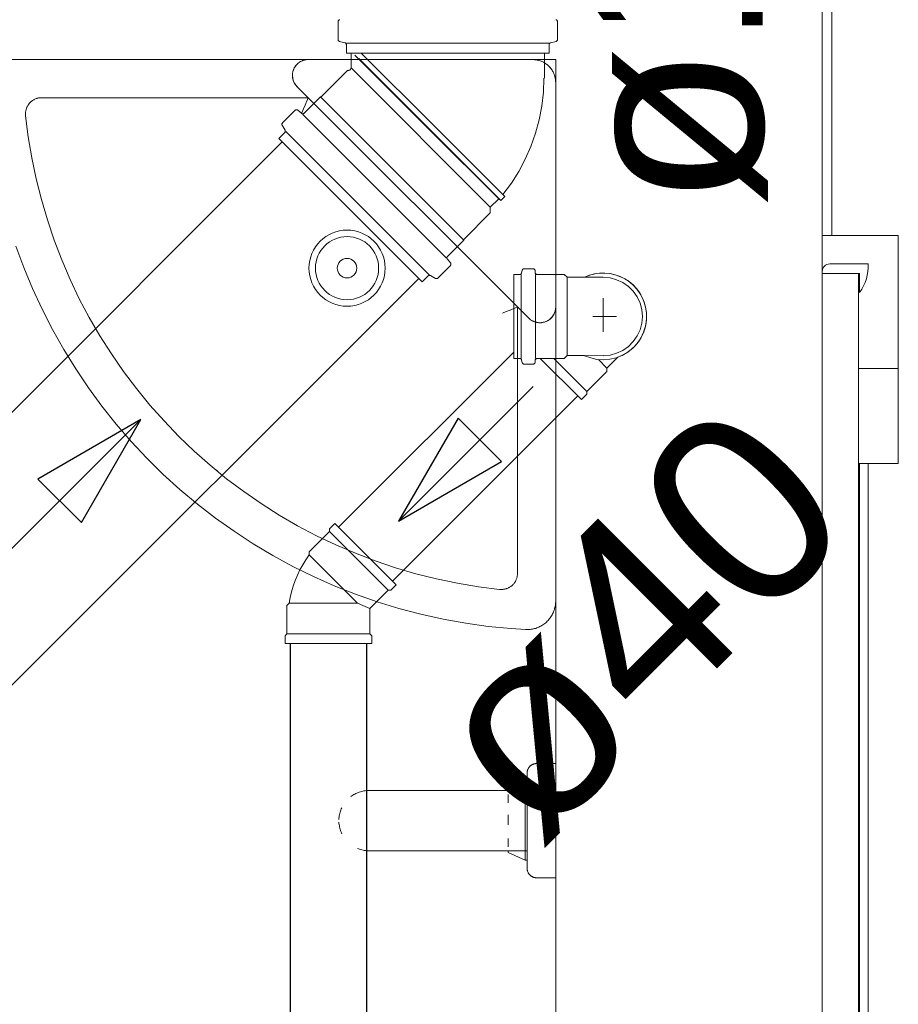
# Model space of a CAD drawing. Header units: millimetres. Extents: x 567 to 934, y -1 to 364.
# Tile 214 of 256: x 638.806 to 639.729, y 151.846 to 152.881. Entities that reach past the tile are written whole.
import ezdxf

# ---------------------------------------------------------------- set-up
doc = ezdxf.new("R2010")
doc.units = ezdxf.units.MM
doc.header["$MEASUREMENT"] = 0
doc.linetypes.add('NULL', pattern=[0])
doc.layers.add('ARQ FINA', color=8, linetype='Continuous')
for name, color, linetype, lineweight in [('Simbolos', 14, 'Continuous', 20), ('Simbolos_int', 14, 'Continuous', 15), ('TQ-Condutos', 14, 'Continuous', 25), ('TQ-Sentido conduto', 14, 'Continuous', 30), ('TQ-Textos conduto', 7, 'Continuous', 9)]:
    doc.layers.add(name, color=color, linetype=linetype, lineweight=lineweight)
doc.styles.add('Arial', font='arial.ttf')

msp = doc.modelspace()

# ---------------------------------------------------------------- linework, layer by layer
at = {"layer": 'ARQ FINA', "lineweight": 5}
for p, q in [((639.6494, 145.9955), (639.6494, 153.5955)), ((639.6594, 152.6544), (639.6594, 153.5755)), ((637.0494, 152.8391), (639.3694, 152.8391)), ((639.3694, 152.8391), (639.3694, 149.2391)), ((639.0976, 152.8109), (639.3411, 152.5674)), ((638.8294, 152.7991), (638.8287, 152.7991)), ((638.8294, 152.7991), (639.1094, 152.7991)), ((638.8124, 152.781), (638.8125, 152.7804)), ((639.6494, 152.6544), (639.7294, 152.6544)), ((639.7294, 152.6544), (639.7294, 152.5544)), ((639.6976, 152.6244), (639.6574, 152.6244)), ((639.6494, 152.6164), (639.6494, 152.6144)), ((639.6876, 152.6144), (639.6494, 152.6144)), ((639.6494, 152.6144), (639.6494, 146.6144)), ((639.6494, 152.6144), (639.6886, 152.6144)), ((639.6876, 146.6144), (639.6876, 152.6144)), ((639.6886, 152.6144), (639.6886, 152.5944)), ((639.3294, 152.5791), (639.3294, 152.2992)), ((639.7294, 152.5144), (639.7294, 152.5544)), ((639.6876, 152.5144), (639.7294, 152.5144)), ((639.7294, 152.5144), (639.7294, 152.4544)), ((639.7294, 152.4144), (639.7294, 152.4544)), ((639.0129, 152.4074), (639.0146, 152.406)), ((639.6876, 152.4144), (639.7294, 152.4144)), ((639.6886, 152.4144), (639.6886, 146.8144)), ((639.6976, 146.8144), (639.6976, 152.4144)), ((639.6977, 146.8144), (639.6977, 152.4144)), ((639.3294, 152.2986), (639.3294, 152.2992)), ((639.3105, 152.2822), (639.3112, 152.2822)), ((639.3694, 152.0991), (639.3494, 152.0991)), ((639.3374, 152.0808), (639.3194, 152.0724)), ((639.3394, 152.0808), (639.3374, 152.0808)), ((639.3374, 151.9975), (639.3374, 152.0808)), ((639.3394, 152.0808), (639.3374, 152.0808)), ((639.3394, 152.0708), (639.2794, 152.0708)), ((639.3194, 152.0579), (639.3194, 152.0667)), ((639.3194, 152.0346), (639.3194, 152.0454)), ((639.3194, 152.0116), (639.3194, 152.0204)), ((639.2794, 152.0074), (639.3394, 152.0074)), ((639.3194, 152.0058), (639.3194, 152.0066)), ((639.3194, 152.0058), (639.3374, 151.9975)), ((639.3374, 151.9975), (639.3394, 151.9975)), ((639.3374, 151.9975), (639.3394, 151.9975)), ((639.3494, 151.9791), (639.3694, 151.9791))]:
    msp.add_line(p, q, dxfattribs=at)
for points in [[(639.1094, 152.8391), (639.1087, 152.8391), (639.108, 152.8391), (639.1074, 152.839), (639.1067, 152.8389), (639.1061, 152.8388), (639.1054, 152.8387), (639.1048, 152.8385), (639.1042, 152.8383), (639.1035, 152.8381), (639.1029, 152.8378), (639.1023, 152.8376), (639.1017, 152.8373), (639.1011, 152.837), (639.1006, 152.8366), (639.1, 152.8363), (639.0995, 152.8359), (639.0989, 152.8355), (639.0984, 152.835), (639.098, 152.8346), (639.0975, 152.8341), (639.097, 152.8336), (639.0966, 152.8331), (639.0962, 152.8326), (639.0958, 152.8321), (639.0954, 152.8315), (639.0951, 152.831), (639.0948, 152.8304), (639.0945, 152.8298), (639.0942, 152.8292), (639.0939, 152.8286), (639.0937, 152.828), (639.0935, 152.8273), (639.0933, 152.8267), (639.0932, 152.826), (639.093, 152.8254), (639.0929, 152.8247), (639.0929, 152.8241), (639.0928, 152.8234), (639.0928, 152.8228), (639.0928, 152.8221), (639.0928, 152.8214), (639.0929, 152.8208), (639.093, 152.8201), (639.0931, 152.8195), (639.0932, 152.8188), (639.0934, 152.8182), (639.0936, 152.8175), (639.0938, 152.8169), (639.094, 152.8163), (639.0943, 152.8157), (639.0946, 152.8151), (639.0949, 152.8145), (639.0952, 152.8139), (639.0956, 152.8134), (639.096, 152.8128), (639.0964, 152.8123), (639.0968, 152.8118), (639.0972, 152.8113), (639.0976, 152.8109)], [(639.3694, 152.8151), (639.3693, 152.8161), (639.3693, 152.8171), (639.3692, 152.818), (639.3691, 152.819), (639.3689, 152.8199), (639.3687, 152.8209), (639.3684, 152.8218), (639.3681, 152.8227), (639.3678, 152.8236), (639.3675, 152.8245), (639.3671, 152.8254), (639.3667, 152.8262), (639.3662, 152.8271), (639.3657, 152.8279), (639.3652, 152.8287), (639.3646, 152.8295), (639.364, 152.8302), (639.3634, 152.831), (639.3628, 152.8317), (639.3621, 152.8324), (639.3614, 152.833), (639.3607, 152.8336), (639.3599, 152.8342), (639.3591, 152.8348), (639.3583, 152.8353), (639.3575, 152.8358), (639.3567, 152.8363), (639.3558, 152.8367), (639.3549, 152.8372), (639.3541, 152.8375), (639.3532, 152.8378), (639.3522, 152.8381), (639.3513, 152.8384), (639.3504, 152.8386), (639.3494, 152.8388), (639.3485, 152.8389), (639.3475, 152.839), (639.3466, 152.8391), (639.3456, 152.8391)], [(638.8125, 152.7804), (638.8124, 152.781), (638.8124, 152.7817), (638.8124, 152.7824), (638.8124, 152.7831), (638.8124, 152.7838), (638.8125, 152.7844), (638.8126, 152.7851), (638.8128, 152.7858), (638.8129, 152.7864), (638.8131, 152.7871), (638.8133, 152.7877), (638.8135, 152.7884), (638.8138, 152.789), (638.8141, 152.7896), (638.8144, 152.7902), (638.8147, 152.7908), (638.8151, 152.7914), (638.8155, 152.792), (638.8159, 152.7925), (638.8163, 152.793), (638.8168, 152.7935), (638.8172, 152.794), (638.8177, 152.7945), (638.8182, 152.795), (638.8187, 152.7954), (638.8193, 152.7958), (638.8198, 152.7962), (638.8204, 152.7966), (638.821, 152.7969), (638.8216, 152.7973), (638.8222, 152.7976), (638.8228, 152.7978), (638.8234, 152.7981), (638.8241, 152.7983), (638.8247, 152.7985), (638.8254, 152.7987), (638.8261, 152.7988), (638.8267, 152.7989), (638.8274, 152.799), (638.8281, 152.7991), (638.8288, 152.7991), (638.8294, 152.7991)], [(639.1027, 152.7831), (639.1045, 152.7873), (639.1061, 152.7911), (639.1068, 152.7929), (639.1074, 152.7945), (639.1085, 152.797), (639.1091, 152.7986), (639.1094, 152.7991)], [(638.8198, 152.7962), (638.8192, 152.7958), (638.8187, 152.7954), (638.8182, 152.7949), (638.8177, 152.7945), (638.8172, 152.794), (638.8167, 152.7935), (638.8163, 152.793), (638.8158, 152.7924), (638.8154, 152.7919), (638.8151, 152.7913), (638.8147, 152.7908), (638.8144, 152.7902)], [(639.3105, 152.2822), (639.2883, 152.285), (639.2662, 152.2887), (639.2443, 152.2933), (639.2225, 152.2987), (639.201, 152.305), (639.1798, 152.3122), (639.1589, 152.3202), (639.1383, 152.329), (639.1181, 152.3387), (639.0983, 152.3491), (639.0789, 152.3604), (639.06, 152.3724), (639.0416, 152.3851), (639.0237, 152.3986), (639.0063, 152.4128), (638.9896, 152.4276), (638.9734, 152.4431), (638.9579, 152.4593), (638.943, 152.476), (638.9289, 152.4934), (638.9154, 152.5113), (638.9026, 152.5297), (638.8906, 152.5486), (638.8794, 152.568), (638.8689, 152.5878), (638.8593, 152.608), (638.8505, 152.6286), (638.8425, 152.6495), (638.8353, 152.6707), (638.829, 152.6922), (638.8235, 152.7139), (638.819, 152.7359), (638.8153, 152.758), (638.8125, 152.7802), (638.8125, 152.7804)], [(638.8023, 152.6432), (638.8105, 152.6207), (638.8197, 152.5985), (638.8298, 152.5767), (638.8407, 152.5554), (638.8525, 152.5345), (638.8651, 152.514), (638.8785, 152.4941), (638.8927, 152.4748), (638.9076, 152.456), (638.9233, 152.4378), (638.9397, 152.4203), (638.9568, 152.4035), (638.9746, 152.3873), (638.993, 152.3719), (639.0119, 152.3572), (639.0315, 152.3433), (639.0516, 152.3302), (639.0722, 152.3179), (639.0933, 152.3064), (639.1148, 152.2958), (639.1367, 152.2861), (639.159, 152.2772), (639.1817, 152.2693), (639.2046, 152.2622), (639.2278, 152.2561), (639.2513, 152.2509), (639.2749, 152.2466), (639.2986, 152.2433), (639.3225, 152.241), (639.3378, 152.24)], [(639.3294, 152.5791), (639.3288, 152.5789), (639.3272, 152.5783), (639.3247, 152.5772), (639.3231, 152.5766), (639.3214, 152.5758), (639.3175, 152.5742), (639.3134, 152.5725)], [(639.3411, 152.5674), (639.3416, 152.567), (639.3421, 152.5665), (639.3426, 152.5661), (639.3431, 152.5657), (639.3436, 152.5653), (639.3442, 152.565), (639.3448, 152.5647), (639.3454, 152.5643), (639.346, 152.5641), (639.3466, 152.5638), (639.3472, 152.5636), (639.3478, 152.5633), (639.3485, 152.5632), (639.3491, 152.563), (639.3497, 152.5629), (639.3504, 152.5628), (639.3511, 152.5627), (639.3517, 152.5626), (639.3524, 152.5626), (639.353, 152.5626), (639.3537, 152.5626), (639.3544, 152.5627), (639.355, 152.5627), (639.3557, 152.5628), (639.3563, 152.563), (639.357, 152.5631), (639.3576, 152.5633), (639.3582, 152.5635), (639.3589, 152.5637), (639.3595, 152.564), (639.3601, 152.5643), (639.3607, 152.5646), (639.3612, 152.5649), (639.3618, 152.5652), (639.3624, 152.5656), (639.3629, 152.566), (639.3634, 152.5664), (639.3639, 152.5669), (639.3644, 152.5673), (639.3648, 152.5678), (639.3653, 152.5683), (639.3657, 152.5688), (639.3661, 152.5693), (639.3665, 152.5698), (639.3669, 152.5704), (639.3672, 152.571), (639.3675, 152.5716), (639.3678, 152.5721), (639.3681, 152.5728), (639.3683, 152.5734), (639.3685, 152.574), (639.3687, 152.5746), (639.3689, 152.5753), (639.369, 152.5759), (639.3692, 152.5766), (639.3693, 152.5772), (639.3693, 152.5779), (639.3694, 152.5785), (639.3694, 152.5791)], [(639.3294, 152.2992), (639.3294, 152.2985), (639.3293, 152.2979), (639.3292, 152.2972), (639.3291, 152.2965), (639.329, 152.2958), (639.3289, 152.2952), (639.3287, 152.2945), (639.3285, 152.2939), (639.3283, 152.2932), (639.328, 152.2926), (639.3277, 152.292), (639.3274, 152.2913), (639.3271, 152.2907), (639.3268, 152.2902), (639.3264, 152.2896), (639.326, 152.289), (639.3256, 152.2885), (639.3251, 152.288), (639.3247, 152.2875), (639.3242, 152.287), (639.3237, 152.2865), (639.3232, 152.2861), (639.3226, 152.2856), (639.3221, 152.2852), (639.3215, 152.2849), (639.3209, 152.2845), (639.3203, 152.2842), (639.3197, 152.2839), (639.3191, 152.2836), (639.3185, 152.2833), (639.3178, 152.2831), (639.3172, 152.2829), (639.3165, 152.2827), (639.3159, 152.2825), (639.3152, 152.2824), (639.3145, 152.2823), (639.3138, 152.2822), (639.3132, 152.2822), (639.3125, 152.2822), (639.3118, 152.2822), (639.3111, 152.2822), (639.3105, 152.2822)], [(639.3204, 152.2842), (639.321, 152.2845), (639.3216, 152.2849), (639.3221, 152.2853), (639.3227, 152.2857), (639.3232, 152.2861), (639.3237, 152.2866), (639.3242, 152.287), (639.3247, 152.2875), (639.3252, 152.288), (639.3256, 152.2885), (639.326, 152.2891), (639.3264, 152.2896)], [(639.3378, 152.24), (639.339, 152.2399), (639.3402, 152.2399), (639.3414, 152.24), (639.3426, 152.2401), (639.3438, 152.2403), (639.345, 152.2405), (639.3461, 152.2407), (639.3473, 152.241), (639.3484, 152.2413), (639.3496, 152.2417), (639.3507, 152.2422), (639.3518, 152.2426), (639.3529, 152.2432), (639.3539, 152.2437), (639.355, 152.2443), (639.356, 152.245), (639.357, 152.2456), (639.3579, 152.2464), (639.3589, 152.2471), (639.3598, 152.2479), (639.3606, 152.2488), (639.3614, 152.2496), (639.3622, 152.2505), (639.363, 152.2515), (639.3637, 152.2524), (639.3644, 152.2534), (639.365, 152.2544), (639.3656, 152.2555), (639.3662, 152.2565), (639.3667, 152.2576), (639.3672, 152.2587), (639.3676, 152.2598), (639.368, 152.261), (639.3683, 152.2621), (639.3686, 152.2633), (639.3689, 152.2645), (639.3691, 152.2656), (639.3692, 152.2668), (639.3693, 152.268), (639.3694, 152.2692), (639.3694, 152.2699)], [(639.3394, 152.0891), (639.3394, 152.0895), (639.3394, 152.0899), (639.3394, 152.0903), (639.3395, 152.0907), (639.3396, 152.0911), (639.3397, 152.0915), (639.3398, 152.0919), (639.3399, 152.0923), (639.34, 152.0927), (639.3402, 152.093), (639.3403, 152.0934), (639.3405, 152.0938), (639.3407, 152.0941), (639.3409, 152.0945), (639.3411, 152.0948), (639.3413, 152.0951), (639.3416, 152.0954), (639.3418, 152.0957), (639.3421, 152.096), (639.3424, 152.0963), (639.3427, 152.0966), (639.343, 152.0969), (639.3433, 152.0971), (639.3436, 152.0973), (639.344, 152.0976), (639.3443, 152.0978), (639.3447, 152.098), (639.345, 152.0981), (639.3454, 152.0983), (639.3457, 152.0985), (639.3461, 152.0986), (639.3465, 152.0987), (639.3469, 152.0988), (639.3473, 152.0989), (639.3477, 152.099), (639.3481, 152.0991), (639.3485, 152.0991), (639.3489, 152.0991), (639.3493, 152.0991), (639.3494, 152.0991)], [(639.3394, 152.0903), (639.3395, 152.0907), (639.3396, 152.0911), (639.3397, 152.0915), (639.3398, 152.0919), (639.3399, 152.0923), (639.34, 152.0927), (639.3402, 152.093), (639.3403, 152.0934), (639.3405, 152.0938), (639.3407, 152.0941), (639.3409, 152.0945), (639.3411, 152.0948), (639.3413, 152.0951), (639.3416, 152.0954), (639.3418, 152.0957), (639.3421, 152.096), (639.3424, 152.0963), (639.3427, 152.0966), (639.343, 152.0969), (639.3433, 152.0971), (639.3436, 152.0973), (639.344, 152.0976), (639.3443, 152.0978), (639.3447, 152.098), (639.345, 152.0981), (639.3454, 152.0983), (639.3457, 152.0985), (639.3461, 152.0986), (639.3465, 152.0987), (639.3469, 152.0988), (639.3473, 152.0989), (639.3477, 152.099), (639.3481, 152.0991), (639.3485, 152.0991)], [(639.3394, 152.0798), (639.3394, 152.0809), (639.3394, 152.082), (639.3394, 152.083), (639.3394, 152.0839), (639.3394, 152.0848), (639.3394, 152.0856), (639.3394, 152.0863), (639.3394, 152.0869), (639.3394, 152.0874), (639.3394, 152.0879), (639.3394, 152.0883), (639.3394, 152.0886), (639.3394, 152.0889), (639.3394, 152.0891), (639.3394, 152.0891), (639.3394, 152.0891)], [(639.3394, 152.0891), (639.3394, 152.0891), (639.3394, 152.089), (639.3394, 152.0888), (639.3394, 152.0885), (639.3394, 152.0882), (639.3394, 152.0877), (639.3394, 152.0872), (639.3394, 152.0866), (639.3394, 152.0859), (639.3394, 152.0852), (639.3394, 152.0844), (639.3394, 152.0835), (639.3394, 152.0825), (639.3394, 152.0815), (639.3394, 152.0804), (639.3394, 152.0793), (639.3394, 152.078), (639.3394, 152.0767), (639.3394, 152.0754), (639.3394, 152.074), (639.3394, 152.0725), (639.3394, 152.071), (639.3394, 152.0694), (639.3394, 152.0678), (639.3394, 152.0662), (639.3394, 152.0645), (639.3394, 152.0627), (639.3394, 152.0609), (639.3394, 152.0591), (639.3394, 152.0573), (639.3394, 152.0554), (639.3394, 152.0535), (639.3394, 152.0516), (639.3394, 152.0496), (639.3394, 152.0476), (639.3394, 152.0457), (639.3394, 152.0437), (639.3394, 152.0417), (639.3394, 152.0397), (639.3394, 152.0377), (639.3394, 152.0357), (639.3394, 152.0337), (639.3394, 152.0317), (639.3394, 152.0297), (639.3394, 152.0278), (639.3394, 152.0258), (639.3394, 152.0239), (639.3394, 152.022), (639.3394, 152.0202), (639.3394, 152.0183), (639.3394, 152.0165), (639.3394, 152.0148), (639.3394, 152.013), (639.3394, 152.0114), (639.3394, 152.0097), (639.3394, 152.0081), (639.3394, 152.0066), (639.3394, 152.0051), (639.3394, 152.0037), (639.3394, 152.0023), (639.3394, 152.001), (639.3394, 151.9997), (639.3394, 151.9985), (639.3394, 151.9974), (639.3394, 151.9963), (639.3394, 151.9953), (639.3394, 151.9944), (639.3394, 151.9935), (639.3394, 151.9927), (639.3394, 151.992), (639.3394, 151.9914), (639.3394, 151.9908), (639.3394, 151.9904), (639.3394, 151.99), (639.3394, 151.9896), (639.3394, 151.9894), (639.3394, 151.9892), (639.3394, 151.9892), (639.3394, 151.9891)], [(639.3394, 152.0844), (639.3394, 152.0835), (639.3394, 152.0825), (639.3394, 152.0815), (639.3394, 152.0804), (639.3394, 152.0793)], [(639.3394, 152.0798), (639.3394, 152.0809), (639.3394, 152.082), (639.3394, 152.083), (639.3394, 152.0839)], [(639.1541, 152.0644), (639.1551, 152.0651), (639.1562, 152.0658), (639.1573, 152.0665), (639.1584, 152.0671), (639.1595, 152.0677), (639.1606, 152.0682), (639.1618, 152.0687), (639.163, 152.0691), (639.1642, 152.0695), (639.1654, 152.0699), (639.1667, 152.0701), (639.1679, 152.0704), (639.1692, 152.0706), (639.1704, 152.0707), (639.1717, 152.0708), (639.173, 152.0708), (639.1733, 152.0708)], [(639.2794, 152.0708), (639.2751, 152.0708), (639.2709, 152.0708), (639.2667, 152.0708), (639.2625, 152.0708), (639.2583, 152.0708), (639.2542, 152.0708), (639.2501, 152.0708), (639.246, 152.0708), (639.242, 152.0708), (639.2381, 152.0708), (639.2342, 152.0708), (639.2304, 152.0708), (639.2267, 152.0708), (639.223, 152.0708), (639.2195, 152.0708), (639.216, 152.0708), (639.2127, 152.0708), (639.2094, 152.0708), (639.2063, 152.0708), (639.2033, 152.0708), (639.2004, 152.0708), (639.1976, 152.0708), (639.195, 152.0708), (639.1925, 152.0708), (639.1901, 152.0708), (639.1879, 152.0708), (639.1858, 152.0708), (639.1839, 152.0708), (639.1821, 152.0708), (639.1805, 152.0708), (639.179, 152.0708), (639.1778, 152.0708), (639.1766, 152.0708), (639.1756, 152.0708), (639.1748, 152.0708), (639.1742, 152.0708), (639.1737, 152.0708), (639.1734, 152.0708), (639.1733, 152.0708), (639.1733, 152.0708)], [(639.1733, 152.0708), (639.1734, 152.0708), (639.1736, 152.0708), (639.1741, 152.0708), (639.1747, 152.0708), (639.1754, 152.0708), (639.1763, 152.0708), (639.1774, 152.0708), (639.1787, 152.0708), (639.1801, 152.0708), (639.1817, 152.0708), (639.1834, 152.0708), (639.1853, 152.0708), (639.1873, 152.0708), (639.1895, 152.0708), (639.1918, 152.0708), (639.1943, 152.0708), (639.1969, 152.0708), (639.1996, 152.0708), (639.2025, 152.0708), (639.2055, 152.0708), (639.2086, 152.0708), (639.2118, 152.0708), (639.2151, 152.0708), (639.2185, 152.0708), (639.2221, 152.0708), (639.2257, 152.0708), (639.2294, 152.0708), (639.2332, 152.0708), (639.237, 152.0708), (639.2409, 152.0708), (639.2449, 152.0708), (639.249, 152.0708), (639.253, 152.0708), (639.2572, 152.0708), (639.2613, 152.0708), (639.2655, 152.0708), (639.2697, 152.0708), (639.274, 152.0708), (639.2782, 152.0708)], [(639.1416, 152.0404), (639.1417, 152.0417), (639.1418, 152.0429), (639.142, 152.0442), (639.1422, 152.0454), (639.1425, 152.0467), (639.1428, 152.0479), (639.1432, 152.0491), (639.1436, 152.0503), (639.1441, 152.0515), (639.1446, 152.0526)], [(639.1448, 152.0253), (639.1442, 152.0265), (639.1438, 152.0277), (639.1433, 152.0289), (639.1429, 152.0301), (639.1426, 152.0313), (639.1423, 152.0325), (639.1421, 152.0338), (639.1419, 152.035), (639.1417, 152.0363), (639.1416, 152.0375)], [(639.1733, 152.0074), (639.172, 152.0075), (639.1708, 152.0075), (639.1695, 152.0077), (639.1682, 152.0079), (639.167, 152.0081), (639.1658, 152.0084), (639.1645, 152.0087), (639.1633, 152.0091), (639.1621, 152.0095), (639.161, 152.0099)], [(639.1733, 152.0074), (639.1734, 152.0074), (639.1736, 152.0074), (639.1741, 152.0074), (639.1747, 152.0074), (639.1754, 152.0074), (639.1763, 152.0074), (639.1774, 152.0074), (639.1787, 152.0074), (639.1801, 152.0074), (639.1817, 152.0074), (639.1834, 152.0074), (639.1853, 152.0074), (639.1873, 152.0074), (639.1895, 152.0074), (639.1918, 152.0074), (639.1943, 152.0074), (639.1969, 152.0074), (639.1996, 152.0074), (639.2025, 152.0074), (639.2055, 152.0074), (639.2086, 152.0074), (639.2118, 152.0074), (639.2151, 152.0074), (639.2185, 152.0074), (639.2221, 152.0074), (639.2257, 152.0074), (639.2294, 152.0074), (639.2332, 152.0074), (639.237, 152.0074), (639.2409, 152.0074), (639.2449, 152.0074), (639.249, 152.0074), (639.253, 152.0074), (639.2572, 152.0074), (639.2613, 152.0074), (639.2655, 152.0074), (639.2697, 152.0074), (639.274, 152.0074), (639.2782, 152.0074), (639.2794, 152.0074)], [(639.2004, 152.0074), (639.1976, 152.0074), (639.195, 152.0074), (639.1925, 152.0074), (639.1901, 152.0074), (639.1879, 152.0074), (639.1858, 152.0074), (639.1839, 152.0074), (639.1821, 152.0074), (639.1805, 152.0074), (639.179, 152.0074), (639.1778, 152.0074), (639.1766, 152.0074), (639.1756, 152.0074), (639.1748, 152.0074), (639.1742, 152.0074), (639.1737, 152.0074), (639.1734, 152.0074), (639.1733, 152.0074), (639.1733, 152.0074)], [(639.2794, 152.0074), (639.2751, 152.0074), (639.2709, 152.0074), (639.2667, 152.0074), (639.2625, 152.0074), (639.2583, 152.0074), (639.2542, 152.0074), (639.2501, 152.0074), (639.246, 152.0074), (639.242, 152.0074), (639.2381, 152.0074), (639.2342, 152.0074), (639.2304, 152.0074), (639.2267, 152.0074)], [(639.3394, 151.9891), (639.3394, 151.9892), (639.3394, 151.9893), (639.3394, 151.9895), (639.3394, 151.9898), (639.3394, 151.9901), (639.3394, 151.9906), (639.3394, 151.9911), (639.3394, 151.9917), (639.3394, 151.9924), (639.3394, 151.9931), (639.3394, 151.9939), (639.3394, 151.9948), (639.3394, 151.9958), (639.3394, 151.9968), (639.3394, 151.9979), (639.3394, 151.999)], [(639.3394, 151.9939), (639.3394, 151.9948), (639.3394, 151.9958), (639.3394, 151.9968), (639.3394, 151.9979), (639.3394, 151.999)], [(639.3394, 151.9985), (639.3394, 151.9974), (639.3394, 151.9963), (639.3394, 151.9953), (639.3394, 151.9944)], [(639.3494, 151.9791), (639.349, 151.9792), (639.3486, 151.9792), (639.3482, 151.9792), (639.3478, 151.9793), (639.3474, 151.9793), (639.347, 151.9794), (639.3466, 151.9795), (639.3462, 151.9797), (639.3458, 151.9798), (639.3455, 151.9799), (639.3451, 151.9801), (639.3447, 151.9803), (639.3444, 151.9805), (639.3441, 151.9807), (639.3437, 151.9809), (639.3434, 151.9811), (639.3431, 151.9814), (639.3428, 151.9816), (639.3425, 151.9819), (639.3422, 151.9822), (639.3419, 151.9825), (639.3417, 151.9828), (639.3414, 151.9831), (639.3412, 151.9834), (639.341, 151.9837), (639.3407, 151.9841), (639.3405, 151.9844), (639.3404, 151.9848), (639.3402, 151.9852), (639.34, 151.9855), (639.3399, 151.9859), (639.3398, 151.9863), (639.3397, 151.9867), (639.3396, 151.9871), (639.3395, 151.9874), (639.3395, 151.9878), (639.3394, 151.9882), (639.3394, 151.9886), (639.3394, 151.989), (639.3394, 151.9891)], [(639.3486, 151.9792), (639.3482, 151.9792), (639.3478, 151.9793), (639.3474, 151.9793), (639.347, 151.9794), (639.3466, 151.9795), (639.3462, 151.9797), (639.3458, 151.9798), (639.3455, 151.9799), (639.3451, 151.9801), (639.3447, 151.9803), (639.3444, 151.9805), (639.3441, 151.9807), (639.3437, 151.9809), (639.3434, 151.9811), (639.3431, 151.9814), (639.3428, 151.9816), (639.3425, 151.9819), (639.3422, 151.9822), (639.3419, 151.9825), (639.3417, 151.9828), (639.3414, 151.9831), (639.3412, 151.9834), (639.341, 151.9837), (639.3407, 151.9841), (639.3405, 151.9844), (639.3404, 151.9848), (639.3402, 151.9852), (639.34, 151.9855), (639.3399, 151.9859), (639.3398, 151.9863), (639.3397, 151.9867), (639.3396, 151.9871), (639.3395, 151.9874), (639.3395, 151.9878)]]:
    msp.add_lwpolyline(points, dxfattribs=at)
for centre, radius, start, end in [((639.1094, 152.8226), 0.0166, 90, 156.6438), ((639.3454, 152.8151), 0.024, 75, 90), ((639.3454, 152.8151), 0.024, 30, 60), ((639.1094, 152.8226), 0.0166, 156.6438, 225), ((639.3454, 152.8151), 0.024, 0, 15), ((639.1502, 152.6199), 0.04, 90, 270), ((639.1502, 152.6199), 0.04, 0, 180), ((639.1502, 152.6199), 0.04, 270, 90), ((639.1502, 152.6199), 0.0332, 0, 180), ((639.1502, 152.6199), 0.0103, 0, 180), ((639.6574, 152.6164), 0.00799, 90, 180), ((639.6535, 152.6213), 0.0442, 322.5606, 4.0606), ((639.1502, 152.6199), 0.04, 180, 0), ((639.1502, 152.6199), 0.0332, 180, 0), ((639.1502, 152.6199), 0.0103, 180, 360), ((639.3528, 152.5791), 0.0166, 293.3562, 0), ((639.3528, 152.5791), 0.0166, 225, 293.3562)]:
    msp.add_arc(centre, radius, start, end, dxfattribs=at)
at = {"layer": 'Simbolos'}
for p, q in [((639.1407, 152.8602), (639.1407, 152.8791)), ((639.3713, 152.8602), (639.3713, 152.8791)), ((639.1422, 152.8583), (639.148, 152.8567)), ((639.1495, 152.8459), (639.1495, 152.8548)), ((639.3625, 152.8459), (639.3625, 152.8548)), ((639.3698, 152.8583), (639.364, 152.8567)), ((639.3625, 152.8459), (639.1495, 152.8459)), ((639.1544, 152.8308), (639.1544, 152.8459)), ((639.3576, 152.8195), (639.3576, 152.8459)), ((639.1229, 152.7999), (639.1508, 152.8278)), ((639.1508, 152.8278), (639.1514, 152.8278)), ((639.1051, 152.7828), (639.1222, 152.7999)), ((639.1222, 152.7999), (639.1229, 152.7999)), ((639.0824, 152.7725), (639.0957, 152.7859)), ((639.0984, 152.786), (639.1024, 152.7827)), ((639.082, 152.7701), (639.0851, 152.7648)), ((639.0785, 152.7561), (639.0847, 152.7624)), ((639.3095, 152.6929), (639.2376, 152.7647)), ((639.2291, 152.6055), (639.0785, 152.7561)), ((639.3118, 152.6909), (639.3159, 152.6951)), ((639.314, 152.6974), (639.3159, 152.6951)), ((639.3007, 152.6841), (639.3095, 152.6929)), ((639.3095, 152.6929), (639.3118, 152.6909)), ((639.2728, 152.6499), (639.3007, 152.6779)), ((639.3007, 152.6779), (639.3007, 152.6841)), ((639.2557, 152.6322), (639.2728, 152.6492)), ((639.2728, 152.6492), (639.2728, 152.6499)), ((639.2454, 152.6094), (639.2588, 152.6228)), ((639.2589, 152.6255), (639.2556, 152.6295)), ((639.243, 152.6091), (639.2378, 152.6121)), ((639.3254, 152.525), (639.3254, 152.6133)), ((639.3254, 152.6133), (639.3316, 152.6132)), ((639.3343, 152.6178), (639.3335, 152.6147)), ((639.3363, 152.6193), (639.3458, 152.6193)), ((639.3478, 152.6174), (639.348, 152.6151)), ((639.35, 152.6132), (639.3784, 152.6132)), ((639.3784, 152.6132), (639.3813, 152.6103)), ((639.2291, 152.6055), (639.2353, 152.6118)), ((639.3998, 152.6103), (639.3813, 152.6103)), ((639.4194, 152.6104), (639.3998, 152.6103)), ((639.3254, 152.525), (639.3316, 152.5251)), ((639.3343, 152.5205), (639.3335, 152.5236)), ((639.3363, 152.519), (639.3458, 152.519)), ((639.3478, 152.5209), (639.348, 152.5232)), ((639.35, 152.5251), (639.3784, 152.5251)), ((639.3965, 152.4817), (639.3532, 152.5251)), ((639.3784, 152.5251), (639.3813, 152.528)), ((639.3998, 152.528), (639.3813, 152.528)), ((639.4194, 152.5279), (639.3998, 152.528)), ((639.4347, 152.5262), (639.4233, 152.5149)), ((639.4021, 152.4902), (639.4233, 152.5114)), ((639.4233, 152.5114), (639.4233, 152.5149)), ((639.4021, 152.4874), (639.4021, 152.4902)), ((639.3965, 152.4817), (639.4021, 152.4874)), ((639.1316, 152.343), (639.1104, 152.3218)), ((639.1373, 152.3515), (639.1316, 152.3459)), ((639.1316, 152.3459), (639.1316, 152.343)), ((639.2017, 152.287), (639.1373, 152.3515)), ((639.1104, 152.3218), (639.1104, 152.3184)), ((639.1933, 152.2814), (639.1742, 152.2623)), ((639.1961, 152.2814), (639.1933, 152.2814)), ((639.2017, 152.287), (639.1961, 152.2814)), ((639.087, 152.2654), (639.0894, 152.2678)), ((639.087, 152.2354), (639.087, 152.2654)), ((639.1742, 152.2354), (639.1742, 152.2623)), ((639.085, 152.2334), (639.087, 152.2354)), ((639.085, 152.2254), (639.085, 152.2334)), ((639.1762, 152.2334), (639.1742, 152.2354)), ((639.1762, 152.2254), (639.1762, 152.2334)), ((639.1762, 152.2254), (639.085, 152.2254))]:
    msp.add_line(p, q, dxfattribs=at)
for points in [[(639.1425, 152.8811), (639.1422, 152.881), (639.1419, 152.8809), (639.1416, 152.8808), (639.1414, 152.8806), (639.1411, 152.8803), (639.1409, 152.88), (639.1408, 152.8797), (639.1407, 152.8794), (639.1407, 152.8791)], [(639.3713, 152.8791), (639.3713, 152.8794), (639.3712, 152.8797), (639.3711, 152.88), (639.3709, 152.8803), (639.3707, 152.8806), (639.3704, 152.8808), (639.3701, 152.8809), (639.3698, 152.881), (639.3695, 152.8811)], [(639.1407, 152.8602), (639.1407, 152.8599), (639.1408, 152.8596), (639.1409, 152.8593), (639.141, 152.8591), (639.1412, 152.8589), (639.1414, 152.8587), (639.1417, 152.8585), (639.1419, 152.8584), (639.1422, 152.8583)], [(639.1495, 152.8548), (639.1495, 152.855), (639.1494, 152.8553), (639.1493, 152.8556), (639.1492, 152.8559), (639.149, 152.8561), (639.1488, 152.8563), (639.1486, 152.8565), (639.1483, 152.8566), (639.148, 152.8567)], [(639.364, 152.8567), (639.3637, 152.8566), (639.3635, 152.8565), (639.3632, 152.8563), (639.363, 152.8561), (639.3628, 152.8559), (639.3627, 152.8556), (639.3626, 152.8553), (639.3625, 152.855), (639.3625, 152.8548)], [(639.3698, 152.8583), (639.3701, 152.8584), (639.3704, 152.8585), (639.3706, 152.8587), (639.3708, 152.8589), (639.371, 152.8591), (639.3711, 152.8593), (639.3712, 152.8596), (639.3713, 152.8599), (639.3713, 152.8602)], [(639.1514, 152.8278), (639.1519, 152.8278), (639.1524, 152.828), (639.1529, 152.8282), (639.1533, 152.8285), (639.1537, 152.8289), (639.154, 152.8293), (639.1542, 152.8298), (639.1544, 152.8303), (639.1544, 152.8308)], [(639.314, 152.6974), (639.3228, 152.7091), (639.3306, 152.7215), (639.3375, 152.7345), (639.3434, 152.7479), (639.3483, 152.7617), (639.3522, 152.7758), (639.3549, 152.7903), (639.3566, 152.8048), (639.3571, 152.8195)], [(639.0984, 152.786), (639.0982, 152.7862), (639.0979, 152.7863), (639.0975, 152.7864), (639.0972, 152.7864), (639.0969, 152.7864), (639.0966, 152.7864), (639.0963, 152.7862), (639.096, 152.7861), (639.0957, 152.7859)], [(639.1024, 152.7827), (639.1027, 152.7825), (639.1029, 152.7823), (639.1033, 152.7822), (639.1036, 152.7822), (639.1039, 152.7822), (639.1042, 152.7823), (639.1045, 152.7824), (639.1048, 152.7826), (639.1051, 152.7828)], [(639.0824, 152.7725), (639.0822, 152.7723), (639.082, 152.772), (639.0819, 152.7718), (639.0818, 152.7715), (639.0818, 152.7712), (639.0818, 152.7709), (639.0818, 152.7706), (639.0819, 152.7703), (639.082, 152.7701)], [(639.0847, 152.7624), (639.0849, 152.7626), (639.0851, 152.7629), (639.0852, 152.7632), (639.0853, 152.7634), (639.0853, 152.7637), (639.0853, 152.764), (639.0853, 152.7643), (639.0852, 152.7646), (639.0851, 152.7648)], [(639.2557, 152.6322), (639.2555, 152.6319), (639.2553, 152.6316), (639.2552, 152.6313), (639.2551, 152.631), (639.2551, 152.6307), (639.2552, 152.6303), (639.2552, 152.63), (639.2554, 152.6297), (639.2556, 152.6295)], [(639.2588, 152.6228), (639.259, 152.623), (639.2592, 152.6233), (639.2593, 152.6236), (639.2594, 152.624), (639.2594, 152.6243), (639.2593, 152.6246), (639.2592, 152.6249), (639.2591, 152.6252), (639.2589, 152.6255)], [(639.2378, 152.6121), (639.2375, 152.6123), (639.2372, 152.6123), (639.2369, 152.6124), (639.2366, 152.6124), (639.2364, 152.6124), (639.2361, 152.6123), (639.2358, 152.6122), (639.2356, 152.612), (639.2353, 152.6118)], [(639.3316, 152.6133), (639.3319, 152.6133), (639.3321, 152.6133), (639.3324, 152.6134), (639.3327, 152.6136), (639.3329, 152.6138), (639.3331, 152.614), (639.3333, 152.6142), (639.3334, 152.6145), (639.3335, 152.6147)], [(639.3363, 152.6192), (639.336, 152.6192), (639.3357, 152.6192), (639.3354, 152.6191), (639.3352, 152.6189), (639.3349, 152.6187), (639.3347, 152.6185), (639.3345, 152.6183), (639.3344, 152.618), (639.3343, 152.6178)], [(639.3478, 152.6174), (639.3477, 152.6177), (639.3476, 152.6181), (639.3475, 152.6183), (639.3473, 152.6186), (639.347, 152.6188), (639.3468, 152.619), (639.3465, 152.6191), (639.3461, 152.6192), (639.3458, 152.6192)], [(639.348, 152.6151), (639.348, 152.6148), (639.3482, 152.6144), (639.3483, 152.6142), (639.3485, 152.6139), (639.3488, 152.6137), (639.349, 152.6135), (639.3493, 152.6134), (639.3497, 152.6133), (639.35, 152.6133)], [(639.243, 152.6091), (639.2433, 152.609), (639.2435, 152.6089), (639.2438, 152.6089), (639.2441, 152.6089), (639.2444, 152.6089), (639.2447, 152.609), (639.245, 152.6091), (639.2452, 152.6092), (639.2454, 152.6094)], [(639.4194, 152.528), (639.4265, 152.5286), (639.4334, 152.5305), (639.44, 152.5335), (639.4458, 152.5376), (639.4509, 152.5427), (639.455, 152.5486), (639.4581, 152.5551), (639.4599, 152.562), (639.4605, 152.5691), (639.4599, 152.5763), (639.4581, 152.5832), (639.455, 152.5897), (639.4509, 152.5956), (639.4458, 152.6007), (639.44, 152.6048), (639.4334, 152.6078), (639.4265, 152.6097), (639.4194, 152.6103)], [(639.3335, 152.5236), (639.3334, 152.5238), (639.3333, 152.5241), (639.3331, 152.5243), (639.3329, 152.5245), (639.3327, 152.5247), (639.3324, 152.5249), (639.3321, 152.525), (639.3319, 152.525), (639.3316, 152.525)], [(639.3343, 152.5205), (639.3344, 152.5203), (639.3345, 152.52), (639.3347, 152.5198), (639.3349, 152.5196), (639.3352, 152.5194), (639.3354, 152.5192), (639.3357, 152.5191), (639.336, 152.5191), (639.3363, 152.519)], [(639.3458, 152.519), (639.3461, 152.5191), (639.3465, 152.5192), (639.3468, 152.5193), (639.347, 152.5195), (639.3473, 152.5197), (639.3475, 152.52), (639.3476, 152.5202), (639.3477, 152.5206), (639.3478, 152.5209)], [(639.35, 152.525), (639.3497, 152.525), (639.3493, 152.5249), (639.349, 152.5248), (639.3488, 152.5246), (639.3485, 152.5244), (639.3483, 152.5241), (639.3482, 152.5239), (639.348, 152.5235), (639.348, 152.5232)], [(639.1104, 152.3184), (639.1069, 152.3134), (639.1037, 152.3081), (639.1007, 152.3027), (639.0981, 152.2972), (639.0957, 152.2915), (639.0937, 152.2857), (639.092, 152.2798), (639.0905, 152.2738), (639.0894, 152.2678)]]:
    msp.add_lwpolyline(points, dxfattribs=at)
at = {"layer": 'Simbolos_int'}
for p, q in [((639.3625, 152.8563), (639.1495, 152.8563)), ((639.1544, 152.8459), (639.3576, 152.8459)), ((639.1584, 152.8439), (639.2376, 152.7647)), ((639.1624, 152.8403), (639.2378, 152.7649)), ((639.1651, 152.8459), (639.242, 152.7691)), ((639.3007, 152.6841), (639.1544, 152.8304)), ((639.2728, 152.6492), (639.1222, 152.7999)), ((639.2544, 152.6309), (639.1038, 152.7815)), ((639.3159, 152.6951), (639.242, 152.7691)), ((639.2364, 152.6129), (639.0858, 152.7635)), ((639.3118, 152.6909), (639.2378, 152.7649)), ((639.3331, 152.6132), (639.3331, 152.5251)), ((639.3482, 152.6132), (639.3482, 152.5251)), ((639.3813, 152.6103), (639.3813, 152.528)), ((639.4194, 152.5885), (639.4194, 152.5531)), ((639.4333, 152.5691), (639.4086, 152.5691)), ((639.4021, 152.4902), (639.3673, 152.5251)), ((639.4233, 152.5149), (639.4144, 152.5238)), ((639.1316, 152.343), (639.1933, 152.2814)), ((639.161, 152.2678), (639.1104, 152.3184)), ((639.0894, 152.2678), (639.161, 152.2678)), ((639.161, 152.2678), (639.1668, 152.2654)), ((639.1668, 152.2654), (639.1742, 152.2623)), ((639.1742, 152.2354), (639.087, 152.2354))]:
    msp.add_line(p, q, dxfattribs=at)
for points in [[(639.4347, 152.5262), (639.4397, 152.5283), (639.4445, 152.5311), (639.4488, 152.5344), (639.4528, 152.5381), (639.4563, 152.5424), (639.4592, 152.547), (639.4616, 152.5519), (639.4633, 152.5571), (639.4645, 152.5624), (639.4649, 152.5679), (639.4648, 152.5734), (639.4639, 152.5788), (639.4625, 152.584), (639.4604, 152.5891), (639.4577, 152.5939), (639.4545, 152.5983), (639.4507, 152.6023), (639.4465, 152.6058), (639.4419, 152.6088), (639.437, 152.6112), (639.4319, 152.613), (639.4265, 152.6142), (639.4211, 152.6147), (639.4156, 152.6146), (639.4102, 152.6138), (639.4049, 152.6124), (639.3998, 152.6103)], [(639.3998, 152.5279), (639.4062, 152.5255), (639.4128, 152.524), (639.4196, 152.5235), (639.4263, 152.5241), (639.433, 152.5256), (639.4393, 152.5281), (639.4452, 152.5315), (639.4505, 152.5358), (639.4551, 152.5408), (639.4589, 152.5464), (639.4618, 152.5525), (639.4638, 152.559), (639.4648, 152.5657), (639.4648, 152.5725), (639.4638, 152.5793), (639.4618, 152.5858), (639.4589, 152.5919), (639.4551, 152.5975), (639.4505, 152.6025), (639.4452, 152.6068), (639.4393, 152.6102), (639.433, 152.6127), (639.4263, 152.6142), (639.4196, 152.6147), (639.4128, 152.6143), (639.4062, 152.6128), (639.3998, 152.6103)]]:
    msp.add_lwpolyline(points, dxfattribs=at)
at = {"layer": 'TQ-Condutos'}
for p, q in [((638.6495, 152.3203), (639.0819, 152.7527)), ((638.7932, 152.1766), (639.2256, 152.609)), ((639.3254, 152.5317), (639.1412, 152.3476)), ((639.3925, 152.4857), (639.1978, 152.291)), ((639.0906, 152.2254), (639.0906, 149.5936)), ((639.1706, 152.2254), (639.1706, 149.5936))]:
    msp.add_line(p, q, dxfattribs=at)
at = {"layer": 'TQ-Sentido conduto'}
for p, q in [((638.9336, 152.4607), (638.8254, 152.3982)), ((638.8711, 152.3525), (638.9336, 152.4607)), ((639.2668, 152.4623), (639.2043, 152.3541)), ((639.3125, 152.4166), (639.2668, 152.4623)), ((639.2043, 152.3541), (639.3125, 152.4166)), ((638.8254, 152.3982), (638.8711, 152.3525))]:
    msp.add_line(p, q, dxfattribs=at)
for points in [[(639.3457, 152.4955), (639.2043, 152.3541)], [(638.7922, 152.3193), (638.9336, 152.4607)]]:
    msp.add_lwpolyline(points, dxfattribs=at)

# ---------------------------------------------------------------- texts
at = {"layer": 'TQ-Textos conduto', "linetype": 'NULL', "char_height": 0.2, "attachment_point": 8, "line_spacing_factor": 0.6, "style": 'Arial'}
for s, insert, width, rotation in [('ø100', (639.5923, 153.0016), 1.273476, 90.0002), ('ø40', (639.5237, 152.1761), 0.962805, 45.0001)]:
    msp.add_mtext(s, dxfattribs=dict(at, insert=insert, width=width, rotation=rotation))

doc.saveas('drawing.dxf')
